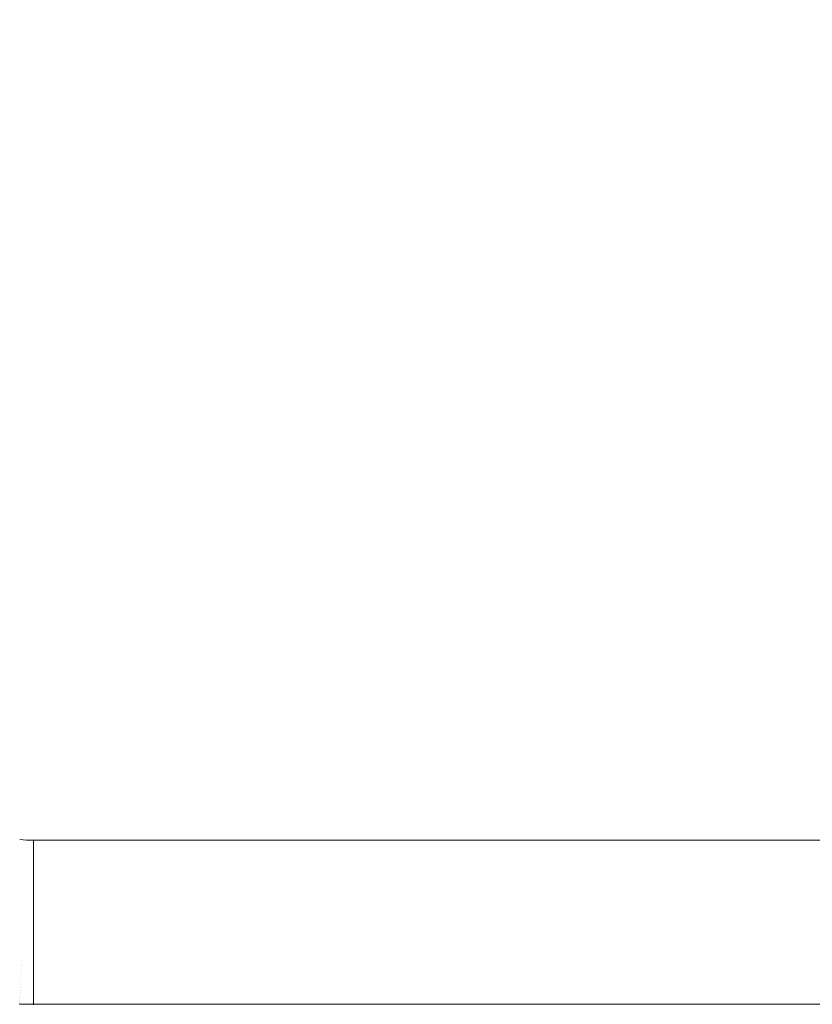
# Model space of a CAD drawing. Header units: centimetres. Extents: x -26 to 27.3, y -25.9 to -24.1.
# Tile 82 of 224: x -7.926 to -7.443, y -25.56 to -24.96. Entities that reach past the tile are written whole.
import ezdxf

# ---------------------------------------------------------------- set-up
doc = ezdxf.new("R2010")
doc.units = ezdxf.units.CM
doc.header["$LTSCALE"] = 2.54
doc.layers.add('Lucido design-1', color=7, linetype='Continuous')

# ---------------------------------------------------------------- blocks, each defined once
blk = doc.blocks.new('Gruppo-7-1')
at = {"color": 7, "linetype": 'Continuous', "lineweight": 9}
blk.add_3dface([(-25.91748, -24.15989, 1182.42273), (-25.91748, -25.75989, 1182.42273), (27.18252, -25.75989, 1182.42273), (27.18252, -24.15989, 1182.42273)], dxfattribs=at)
for points, invisible_edges in [([(-8.01748, -24.15989, 1182.02273), (9.28252, -24.15989, 1182.02273), (9.18252, -25.45989, 1182.02273), (-7.91748, -25.45989, 1182.02273)], 10), ([(-8.01748, -25.35989, 1182.02273), (-8.01748, -24.15989, 1182.02273), (-7.91748, -25.45989, 1182.02273)], 10), ([(-8.01712, -25.36837, 1182.02273), (-8.01739, -25.36413, 1182.02273), (-8.01748, -25.35989, 1182.02273), (-7.91748, -25.45989, 1182.02273)], 12), ([(-8.01604, -25.37679, 1182.02273), (-8.01667, -25.37259, 1182.02273), (-8.01712, -25.36837, 1182.02273), (-7.91748, -25.45989, 1182.02273)], 12), ([(-7.91748, -25.45989, 1182.02273), (-8.01524, -25.38096, 1182.02273), (-8.01604, -25.37679, 1182.02273)], 9), ([(-7.91748, -25.45989, 1182.02273), (-8.0131, -25.38917, 1182.02273), (-8.01426, -25.38509, 1182.02273), (-8.01524, -25.38096, 1182.02273)], 9), ([(-7.91748, -25.45989, 1182.02273), (-8.01027, -25.39717, 1182.02273), (-8.01177, -25.3932, 1182.02273), (-8.0131, -25.38917, 1182.02273)], 9), ([(-8.01027, -25.39717, 1182.02273), (-7.91748, -25.45989, 1182.02273), (-7.92173, -25.4598, 1182.02273), (-7.92596, -25.45953, 1182.02273)], 9), ([(-7.92207, -25.46792, 1182.0224), (-7.92665, -25.46762, 1182.0224), (-7.9263, -25.46344, 1182.02265), (-7.92189, -25.46372, 1182.02265)], 15), ([(-7.92189, -25.46372, 1182.02265), (-7.9263, -25.46344, 1182.02265), (-7.92596, -25.45953, 1182.02273), (-7.92173, -25.4598, 1182.02273)], 11), ([(-7.91748, -25.46413, 1182.02263), (-7.91748, -25.46801, 1182.0224), (-7.92207, -25.46792, 1182.0224), (-7.92189, -25.46372, 1182.02265)], 14), ([(-7.91748, -25.46381, 1182.02265), (-7.92189, -25.46372, 1182.02265), (-7.92173, -25.4598, 1182.02273), (-7.91748, -25.45989, 1182.02273)], 3), ([(-7.92189, -25.46372, 1182.02265), (-7.91748, -25.46381, 1182.02265), (-7.91748, -25.46413, 1182.02263)], 9), ([(-7.91748, -25.46381, 1182.02265), (-7.91748, -25.45989, 1182.02273), (9.18252, -25.45989, 1182.02273), (9.18252, -25.46381, 1182.02265)], 8), ([(9.18252, -25.46381, 1182.02265), (9.18252, -25.46413, 1182.02263), (-7.91748, -25.46413, 1182.02263), (-7.91748, -25.46381, 1182.02265)], 10), ([(-7.92225, -25.4721, 1182.02197), (-7.92701, -25.4718, 1182.02197), (-7.92665, -25.46762, 1182.0224), (-7.92207, -25.46792, 1182.0224)], 15), ([(-7.91748, -25.46837, 1182.02236), (-7.91748, -25.4722, 1182.02197), (-7.92225, -25.4721, 1182.02197), (-7.92207, -25.46792, 1182.0224)], 14), ([(-7.92207, -25.46792, 1182.0224), (-7.91748, -25.46801, 1182.0224), (-7.91748, -25.46837, 1182.02236)], 9), ([(-7.91748, -25.46801, 1182.0224), (-7.91748, -25.46413, 1182.02263), (9.18252, -25.46413, 1182.02263), (9.18252, -25.46801, 1182.0224)], 10), ([(9.18252, -25.46801, 1182.0224), (9.18252, -25.46837, 1182.02236), (-7.91748, -25.46837, 1182.02236), (-7.91748, -25.46801, 1182.0224)], 10), ([(-7.91748, -25.4722, 1182.02197), (-7.91748, -25.46837, 1182.02236), (9.18252, -25.46837, 1182.02236), (9.18252, -25.4722, 1182.02197)], 10), ([(-7.9226, -25.48038, 1182.02058), (-7.92771, -25.48006, 1182.02058), (-7.92736, -25.47594, 1182.02136), (-7.92243, -25.47626, 1182.02136)], 15), ([(-7.92243, -25.47626, 1182.02136), (-7.92736, -25.47594, 1182.02136), (-7.92701, -25.4718, 1182.02197), (-7.92225, -25.4721, 1182.02197)], 15), ([(-7.91748, -25.47259, 1182.02191), (-7.91748, -25.47636, 1182.02136), (-7.92243, -25.47626, 1182.02136), (-7.92225, -25.4721, 1182.02197)], 14), ([(-7.92225, -25.4721, 1182.02197), (-7.91748, -25.4722, 1182.02197), (-7.91748, -25.47259, 1182.02191)], 9), ([(9.18252, -25.4722, 1182.02197), (9.18252, -25.47259, 1182.02191), (-7.91748, -25.47259, 1182.02191), (-7.91748, -25.4722, 1182.02197)], 10), ([(-7.91748, -25.47636, 1182.02136), (-7.91748, -25.47259, 1182.02191), (9.18252, -25.47259, 1182.02191), (9.18252, -25.47636, 1182.02136)], 10), ([(-7.92277, -25.48447, 1182.01963), (-7.92806, -25.48413, 1182.01963), (-7.92771, -25.48006, 1182.02058), (-7.9226, -25.48038, 1182.02058)], 15), ([(-7.91748, -25.48095, 1182.02047), (-7.91748, -25.48458, 1182.01963), (-7.92277, -25.48447, 1182.01963), (-7.9226, -25.48038, 1182.02058)], 14), ([(-7.91748, -25.47679, 1182.02128), (-7.91748, -25.48049, 1182.02058), (-7.9226, -25.48038, 1182.02058), (-7.92243, -25.47626, 1182.02136)], 14), ([(-7.9226, -25.48038, 1182.02058), (-7.91748, -25.48049, 1182.02058), (-7.91748, -25.48095, 1182.02047)], 9), ([(-7.92243, -25.47626, 1182.02136), (-7.91748, -25.47636, 1182.02136), (-7.91748, -25.47679, 1182.02128)], 9), ([(9.18252, -25.47636, 1182.02136), (9.18252, -25.47679, 1182.02128), (-7.91748, -25.47679, 1182.02128), (-7.91748, -25.47636, 1182.02136)], 10), ([(-7.91748, -25.48049, 1182.02058), (-7.91748, -25.47679, 1182.02128), (9.18252, -25.47679, 1182.02128), (9.18252, -25.48049, 1182.02058)], 10), ([(9.18252, -25.48049, 1182.02058), (9.18252, -25.48095, 1182.02047), (-7.91748, -25.48095, 1182.02047), (-7.91748, -25.48049, 1182.02058)], 10), ([(-7.91748, -25.48458, 1182.01963), (-7.91748, -25.48095, 1182.02047), (9.18252, -25.48095, 1182.02047), (9.18252, -25.48458, 1182.01963)], 10), ([(-7.92295, -25.4885, 1182.01851), (-7.9284, -25.48815, 1182.01851), (-7.92806, -25.48413, 1182.01963), (-7.92277, -25.48447, 1182.01963)], 15), ([(-7.91748, -25.48508, 1182.01949), (-7.91748, -25.48862, 1182.01851), (-7.92295, -25.4885, 1182.01851), (-7.92277, -25.48447, 1182.01963)], 14), ([(-7.92277, -25.48447, 1182.01963), (-7.91748, -25.48458, 1182.01963), (-7.91748, -25.48508, 1182.01949)], 9), ([(9.18252, -25.48458, 1182.01963), (9.18252, -25.48508, 1182.01949), (-7.91748, -25.48508, 1182.01949), (-7.91748, -25.48458, 1182.01963)], 10), ([(-7.91748, -25.48862, 1182.01851), (-7.91748, -25.48508, 1182.01949), (9.18252, -25.48508, 1182.01949), (9.18252, -25.48862, 1182.01851)], 10), ([(-7.92328, -25.49641, 1182.01577), (-7.92907, -25.49604, 1182.01577), (-7.92874, -25.49213, 1182.01722), (-7.92311, -25.49249, 1182.01722)], 15), ([(-7.92311, -25.49249, 1182.01722), (-7.92874, -25.49213, 1182.01722), (-7.9284, -25.48815, 1182.01851), (-7.92295, -25.4885, 1182.01851)], 15), ([(-7.91748, -25.4932, 1182.017), (-7.91748, -25.49653, 1182.01577), (-7.92328, -25.49641, 1182.01577), (-7.92311, -25.49249, 1182.01722)], 14), ([(-7.91748, -25.48917, 1182.01833), (-7.91748, -25.4926, 1182.01722), (-7.92311, -25.49249, 1182.01722), (-7.92295, -25.4885, 1182.01851)], 14), ([(-7.92311, -25.49249, 1182.01722), (-7.91748, -25.4926, 1182.01722), (-7.91748, -25.4932, 1182.017)], 9), ([(-7.92295, -25.4885, 1182.01851), (-7.91748, -25.48862, 1182.01851), (-7.91748, -25.48917, 1182.01833)], 9), ([(9.18252, -25.48862, 1182.01851), (9.18252, -25.48917, 1182.01833), (-7.91748, -25.48917, 1182.01833), (-7.91748, -25.48862, 1182.01851)], 10), ([(-7.91748, -25.4926, 1182.01722), (-7.91748, -25.48917, 1182.01833), (9.18252, -25.48917, 1182.01833), (9.18252, -25.4926, 1182.01722)], 10), ([(9.18252, -25.4926, 1182.01722), (9.18252, -25.4932, 1182.017), (-7.91748, -25.4932, 1182.017), (-7.91748, -25.4926, 1182.01722)], 10), ([(-7.91748, -25.49653, 1182.01577), (-7.91748, -25.4932, 1182.017), (9.18252, -25.4932, 1182.017), (9.18252, -25.49653, 1182.01577)], 10), ([(-7.92361, -25.50404, 1182.01239), (-7.92972, -25.50365, 1182.01239), (-7.9294, -25.49988, 1182.01416), (-7.92345, -25.50026, 1182.01416)], 15), ([(-7.92345, -25.50026, 1182.01416), (-7.9294, -25.49988, 1182.01416), (-7.92907, -25.49604, 1182.01577), (-7.92328, -25.49641, 1182.01577)], 15), ([(-7.91748, -25.49717, 1182.0155), (-7.91748, -25.50039, 1182.01416), (-7.92345, -25.50026, 1182.01416), (-7.92328, -25.49641, 1182.01577)], 14), ([(-7.92328, -25.49641, 1182.01577), (-7.91748, -25.49653, 1182.01577), (-7.91748, -25.49717, 1182.0155)], 9), ([(9.18252, -25.49653, 1182.01577), (9.18252, -25.49717, 1182.0155), (-7.91748, -25.49717, 1182.0155), (-7.91748, -25.49653, 1182.01577)], 10), ([(-7.91748, -25.50039, 1182.01416), (-7.91748, -25.49717, 1182.0155), (9.18252, -25.49717, 1182.0155), (9.18252, -25.50039, 1182.01416)], 10), ([(-7.92376, -25.50774, 1182.01046), (-7.93003, -25.50734, 1182.01046), (-7.92972, -25.50365, 1182.01239), (-7.92361, -25.50404, 1182.01239)], 15), ([(-7.91748, -25.5049, 1182.01201), (-7.91748, -25.50787, 1182.01046), (-7.92376, -25.50774, 1182.01046), (-7.92361, -25.50404, 1182.01239)], 14), ([(-7.91748, -25.50107, 1182.01384), (-7.91748, -25.50417, 1182.01239), (-7.92361, -25.50404, 1182.01239), (-7.92345, -25.50026, 1182.01416)], 14), ([(-7.92361, -25.50404, 1182.01239), (-7.91748, -25.50417, 1182.01239), (-7.91748, -25.5049, 1182.01201)], 9), ([(-7.92345, -25.50026, 1182.01416), (-7.91748, -25.50039, 1182.01416), (-7.91748, -25.50107, 1182.01384)], 9), ([(9.18252, -25.50039, 1182.01416), (9.18252, -25.50107, 1182.01384), (-7.91748, -25.50107, 1182.01384), (-7.91748, -25.50039, 1182.01416)], 10), ([(-7.91748, -25.50417, 1182.01239), (-7.91748, -25.50107, 1182.01384), (9.18252, -25.50107, 1182.01384), (9.18252, -25.50417, 1182.01239)], 10), ([(9.18252, -25.50417, 1182.01239), (9.18252, -25.5049, 1182.01201), (-7.91748, -25.5049, 1182.01201), (-7.91748, -25.50417, 1182.01239)], 10), ([(-7.91748, -25.50787, 1182.01046), (-7.91748, -25.5049, 1182.01201), (9.18252, -25.5049, 1182.01201), (9.18252, -25.50787, 1182.01046)], 10), ([(-7.92407, -25.51487, 1182.00616), (-7.93064, -25.51445, 1182.00616), (-7.93034, -25.51094, 1182.00839), (-7.92392, -25.51135, 1182.00839)], 15), ([(-7.92392, -25.51135, 1182.00839), (-7.93034, -25.51094, 1182.00839), (-7.93003, -25.50734, 1182.01046), (-7.92376, -25.50774, 1182.01046)], 15), ([(-7.91748, -25.51231, 1182.00787), (-7.91748, -25.51501, 1182.00616), (-7.92407, -25.51487, 1182.00616), (-7.92392, -25.51135, 1182.00839)], 14), ([(-7.91748, -25.50865, 1182.01002), (-7.91748, -25.51149, 1182.00839), (-7.92392, -25.51135, 1182.00839), (-7.92376, -25.50774, 1182.01046)], 14), ([(-7.92392, -25.51135, 1182.00839), (-7.91748, -25.51149, 1182.00839), (-7.91748, -25.51231, 1182.00787)], 9), ([(-7.92376, -25.50774, 1182.01046), (-7.91748, -25.50787, 1182.01046), (-7.91748, -25.50865, 1182.01002)], 9), ([(9.18252, -25.50787, 1182.01046), (9.18252, -25.50865, 1182.01002), (-7.91748, -25.50865, 1182.01002), (-7.91748, -25.50787, 1182.01046)], 10), ([(-7.91748, -25.51149, 1182.00839), (-7.91748, -25.50865, 1182.01002), (9.18252, -25.50865, 1182.01002), (9.18252, -25.51149, 1182.00839)], 10), ([(9.18252, -25.51149, 1182.00839), (9.18252, -25.51231, 1182.00787), (-7.91748, -25.51231, 1182.00787), (-7.91748, -25.51149, 1182.00839)], 10), ([(-7.92435, -25.52161, 1182.00129), (-7.93121, -25.52117, 1182.00129), (-7.93093, -25.51786, 1182.0038), (-7.92421, -25.51829, 1182.0038)], 15), ([(-7.92421, -25.51829, 1182.0038), (-7.93093, -25.51786, 1182.0038), (-7.93064, -25.51445, 1182.00616), (-7.92407, -25.51487, 1182.00616)], 15), ([(-7.91748, -25.51588, 1182.00556), (-7.91748, -25.51844, 1182.0038), (-7.92421, -25.51829, 1182.0038), (-7.92407, -25.51487, 1182.00616)], 14), ([(-7.92407, -25.51487, 1182.00616), (-7.91748, -25.51501, 1182.00616), (-7.91748, -25.51588, 1182.00556)], 9), ([(-7.91748, -25.51501, 1182.00616), (-7.91748, -25.51231, 1182.00787), (9.18252, -25.51231, 1182.00787), (9.18252, -25.51501, 1182.00616)], 10), ([(9.18252, -25.51501, 1182.00616), (9.18252, -25.51588, 1182.00556), (-7.91748, -25.51588, 1182.00556), (-7.91748, -25.51501, 1182.00616)], 10), ([(-7.91748, -25.51844, 1182.0038), (-7.91748, -25.51588, 1182.00556), (9.18252, -25.51588, 1182.00556), (9.18252, -25.51844, 1182.0038)], 10), ([(-7.92449, -25.52482, 1181.99865), (-7.93148, -25.52437, 1181.99865), (-7.93121, -25.52117, 1182.00129), (-7.92435, -25.52161, 1182.00129)], 15), ([(-7.91748, -25.5227, 1182.00052), (-7.91748, -25.52497, 1181.99865), (-7.92449, -25.52482, 1181.99865), (-7.92435, -25.52161, 1182.00129)], 14), ([(-7.91748, -25.51934, 1182.00311), (-7.91748, -25.52176, 1182.00129), (-7.92435, -25.52161, 1182.00129), (-7.92421, -25.51829, 1182.0038)], 14), ([(-7.92435, -25.52161, 1182.00129), (-7.91748, -25.52176, 1182.00129), (-7.91748, -25.5227, 1182.00052)], 9), ([(-7.92421, -25.51829, 1182.0038), (-7.91748, -25.51844, 1182.0038), (-7.91748, -25.51934, 1182.00311)], 9), ([(9.18252, -25.51844, 1182.0038), (9.18252, -25.51934, 1182.00311), (-7.91748, -25.51934, 1182.00311), (-7.91748, -25.51844, 1182.0038)], 10), ([(-7.91748, -25.52176, 1182.00129), (-7.91748, -25.51934, 1182.00311), (9.18252, -25.51934, 1182.00311), (9.18252, -25.52176, 1182.00129)], 10), ([(9.18252, -25.52176, 1182.00129), (9.18252, -25.5227, 1182.00052), (-7.91748, -25.5227, 1182.00052), (-7.91748, -25.52176, 1182.00129)], 10), ([(-7.91748, -25.52497, 1181.99865), (-7.91748, -25.5227, 1182.00052), (9.18252, -25.5227, 1182.00052), (9.18252, -25.52497, 1181.99865)], 10), ([(-7.92485, -25.53331, 1181.99045), (-7.9322, -25.53284, 1181.99045), (-7.93196, -25.52998, 1181.99344), (-7.92473, -25.53044, 1181.99344)], 15), ([(-7.92473, -25.53044, 1181.99344), (-7.93196, -25.52998, 1181.99344), (-7.93174, -25.52746, 1181.99589), (-7.92462, -25.52791, 1181.99589)], 15), ([(-7.92462, -25.52791, 1181.99589), (-7.93174, -25.52746, 1181.99589), (-7.93148, -25.52437, 1181.99865), (-7.92449, -25.52482, 1181.99865)], 15), ([(-7.91748, -25.52907, 1181.99491), (-7.91748, -25.5306, 1181.99344), (-7.92473, -25.53044, 1181.99344), (-7.92462, -25.52791, 1181.99589)], 14), ([(-7.91748, -25.52594, 1181.99778), (-7.91748, -25.52806, 1181.99589), (-7.92462, -25.52791, 1181.99589), (-7.92449, -25.52482, 1181.99865)], 14), ([(-7.92462, -25.52791, 1181.99589), (-7.91748, -25.52806, 1181.99589), (-7.91748, -25.52907, 1181.99491)], 9), ([(-7.92449, -25.52482, 1181.99865), (-7.91748, -25.52497, 1181.99865), (-7.91748, -25.52594, 1181.99778)], 9), ([(9.18252, -25.52497, 1181.99865), (9.18252, -25.52594, 1181.99778), (-7.91748, -25.52594, 1181.99778), (-7.91748, -25.52497, 1181.99865)], 10), ([(-7.91748, -25.52806, 1181.99589), (-7.91748, -25.52594, 1181.99778), (9.18252, -25.52594, 1181.99778), (9.18252, -25.52806, 1181.99589)], 10), ([(9.18252, -25.52806, 1181.99589), (9.18252, -25.52907, 1181.99491), (-7.91748, -25.52907, 1181.99491), (-7.91748, -25.52806, 1181.99589)], 10), ([(-7.91748, -25.5306, 1181.99344), (-7.91748, -25.52907, 1181.99491), (9.18252, -25.52907, 1181.99491), (9.18252, -25.5306, 1181.99344)], 10), ([(-7.92508, -25.53865, 1181.98413), (-7.93266, -25.53817, 1181.98413), (-7.93244, -25.53557, 1181.98734), (-7.92497, -25.53605, 1181.98734)], 15), ([(-7.92497, -25.53605, 1181.98734), (-7.93244, -25.53557, 1181.98734), (-7.9322, -25.53284, 1181.99045), (-7.92485, -25.53331, 1181.99045)], 15), ([(-7.92497, -25.53605, 1181.98734), (-7.92485, -25.53331, 1181.99045), (-7.91748, -25.53347, 1181.99045), (-7.91748, -25.53494, 1181.98878)], 11), ([(-7.91748, -25.53494, 1181.98878), (-7.91748, -25.53621, 1181.98734), (-7.92497, -25.53605, 1181.98734)], 10), ([(-7.92485, -25.53331, 1181.99045), (-7.92473, -25.53044, 1181.99344), (-7.91748, -25.5306, 1181.99344), (-7.91748, -25.53207, 1181.99191)], 11), ([(-7.91748, -25.53207, 1181.99191), (-7.91748, -25.53347, 1181.99045), (-7.92485, -25.53331, 1181.99045)], 10), ([(9.18252, -25.5306, 1181.99344), (9.18252, -25.53207, 1181.99191), (-7.91748, -25.53207, 1181.99191), (-7.91748, -25.5306, 1181.99344)], 10), ([(-7.91748, -25.53347, 1181.99045), (-7.91748, -25.53207, 1181.99191), (9.18252, -25.53207, 1181.99191), (9.18252, -25.53347, 1181.99045)], 10), ([(9.18252, -25.53347, 1181.99045), (9.18252, -25.53494, 1181.98878), (-7.91748, -25.53494, 1181.98878), (-7.91748, -25.53347, 1181.99045)], 10), ([(-7.91748, -25.53621, 1181.98734), (-7.91748, -25.53494, 1181.98878), (9.18252, -25.53494, 1181.98878), (9.18252, -25.53621, 1181.98734)], 10), ([(-7.92528, -25.54345, 1181.9774), (-7.93306, -25.54295, 1181.9774), (-7.93287, -25.54063, 1181.98082), (-7.92518, -25.54112, 1181.98082)], 15), ([(-7.92518, -25.54112, 1181.98082), (-7.93287, -25.54063, 1181.98082), (-7.93266, -25.53817, 1181.98413), (-7.92508, -25.53865, 1181.98413)], 15), ([(-7.92528, -25.54345, 1181.9774), (-7.92518, -25.54112, 1181.98082), (-7.91748, -25.54129, 1181.98082), (-7.91748, -25.54272, 1181.97871)], 11), ([(-7.92518, -25.54112, 1181.98082), (-7.92508, -25.53865, 1181.98413), (-7.91748, -25.53882, 1181.98413), (-7.91748, -25.54027, 1181.98218)], 11), ([(-7.91748, -25.54027, 1181.98218), (-7.91748, -25.54129, 1181.98082), (-7.92518, -25.54112, 1181.98082)], 10), ([(-7.92508, -25.53865, 1181.98413), (-7.92497, -25.53605, 1181.98734), (-7.91748, -25.53621, 1181.98734), (-7.91748, -25.53768, 1181.98554)], 11), ([(-7.91748, -25.53768, 1181.98554), (-7.91748, -25.53882, 1181.98413), (-7.92508, -25.53865, 1181.98413)], 10), ([(9.18252, -25.53621, 1181.98734), (9.18252, -25.53768, 1181.98554), (-7.91748, -25.53768, 1181.98554), (-7.91748, -25.53621, 1181.98734)], 10), ([(-7.91748, -25.53882, 1181.98413), (-7.91748, -25.53768, 1181.98554), (9.18252, -25.53768, 1181.98554), (9.18252, -25.53882, 1181.98413)], 10), ([(9.18252, -25.53882, 1181.98413), (9.18252, -25.54027, 1181.98218), (-7.91748, -25.54027, 1181.98218), (-7.91748, -25.53882, 1181.98413)], 10), ([(-7.91748, -25.54129, 1181.98082), (-7.91748, -25.54027, 1181.98218), (9.18252, -25.54027, 1181.98218), (9.18252, -25.54129, 1181.98082)], 10), ([(9.18252, -25.54129, 1181.98082), (9.18252, -25.54272, 1181.97871), (-7.91748, -25.54272, 1181.97871), (-7.91748, -25.54129, 1181.98082)], 10), ([(-7.92554, -25.54955, 1181.96665), (-7.93358, -25.54904, 1181.96665), (-7.93342, -25.54716, 1181.97032), (-7.92546, -25.54767, 1181.97032)], 15), ([(-7.92546, -25.54767, 1181.97032), (-7.93342, -25.54716, 1181.97032), (-7.93325, -25.54513, 1181.9739), (-7.92537, -25.54563, 1181.9739)], 15), ([(-7.92537, -25.54563, 1181.9739), (-7.93325, -25.54513, 1181.9739), (-7.93306, -25.54295, 1181.9774), (-7.92528, -25.54345, 1181.9774)], 15), ([(-7.92554, -25.54955, 1181.96665), (-7.92546, -25.54767, 1181.97032), (-7.91748, -25.54784, 1181.97032), (-7.91748, -25.54916, 1181.96774)], 11), ([(-7.92546, -25.54767, 1181.97032), (-7.92537, -25.54563, 1181.9739), (-7.91748, -25.5458, 1181.9739), (-7.91748, -25.54717, 1181.97149)], 11), ([(-7.91748, -25.54717, 1181.97149), (-7.91748, -25.54784, 1181.97032), (-7.92546, -25.54767, 1181.97032)], 10), ([(-7.92537, -25.54563, 1181.9739), (-7.92528, -25.54345, 1181.9774), (-7.91748, -25.54362, 1181.9774), (-7.91748, -25.54502, 1181.97515)], 11), ([(-7.91748, -25.54502, 1181.97515), (-7.91748, -25.5458, 1181.9739), (-7.92537, -25.54563, 1181.9739)], 10), ([(-7.91748, -25.54272, 1181.97871), (-7.91748, -25.54362, 1181.9774), (-7.92528, -25.54345, 1181.9774)], 10), ([(-7.91748, -25.54362, 1181.9774), (-7.91748, -25.54272, 1181.97871), (9.18252, -25.54272, 1181.97871), (9.18252, -25.54362, 1181.9774)], 10), ([(9.18252, -25.54362, 1181.9774), (9.18252, -25.54502, 1181.97515), (-7.91748, -25.54502, 1181.97515), (-7.91748, -25.54362, 1181.9774)], 10), ([(-7.91748, -25.5458, 1181.9739), (-7.91748, -25.54502, 1181.97515), (9.18252, -25.54502, 1181.97515), (9.18252, -25.5458, 1181.9739)], 10), ([(9.18252, -25.5458, 1181.9739), (9.18252, -25.54717, 1181.97149), (-7.91748, -25.54717, 1181.97149), (-7.91748, -25.5458, 1181.9739)], 10), ([(-7.91748, -25.54784, 1181.97032), (-7.91748, -25.54717, 1181.97149), (9.18252, -25.54717, 1181.97149), (9.18252, -25.54784, 1181.97032)], 10), ([(9.18252, -25.54784, 1181.97032), (9.18252, -25.54916, 1181.96774), (-7.91748, -25.54916, 1181.96774), (-7.91748, -25.54784, 1181.97032)], 10), ([(-7.92579, -25.55553, 1181.95136), (-7.93409, -25.555, 1181.95136), (-7.93398, -25.55375, 1181.95526), (-7.92574, -25.55427, 1181.95526)], 15), ([(-7.92574, -25.55427, 1181.95526), (-7.93398, -25.55375, 1181.95526), (-7.93386, -25.55233, 1181.95912), (-7.92568, -25.55286, 1181.95912)], 15), ([(-7.92568, -25.55286, 1181.95912), (-7.93386, -25.55233, 1181.95912), (-7.93373, -25.55076, 1181.96292), (-7.92561, -25.55128, 1181.96292)], 15), ([(-7.92561, -25.55128, 1181.96292), (-7.93373, -25.55076, 1181.96292), (-7.93358, -25.54904, 1181.96665), (-7.92554, -25.54955, 1181.96665)], 15), ([(-7.92574, -25.55427, 1181.95526), (-7.92568, -25.55286, 1181.95912), (-7.91748, -25.55303, 1181.95912), (-7.91748, -25.55416, 1181.95604)], 11), ([(-7.92568, -25.55286, 1181.95912), (-7.92561, -25.55128, 1181.96292), (-7.91748, -25.55145, 1181.96292), (-7.91748, -25.55266, 1181.96001)], 11), ([(-7.91748, -25.55266, 1181.96001), (-7.91748, -25.55303, 1181.95912), (-7.92568, -25.55286, 1181.95912)], 10), ([(-7.92561, -25.55128, 1181.96292), (-7.92554, -25.54955, 1181.96665), (-7.91748, -25.54972, 1181.96665), (-7.91748, -25.551, 1181.96391)], 11), ([(-7.91748, -25.551, 1181.96391), (-7.91748, -25.55145, 1181.96292), (-7.92561, -25.55128, 1181.96292)], 10), ([(-7.91748, -25.54916, 1181.96774), (-7.91748, -25.54972, 1181.96665), (-7.92554, -25.54955, 1181.96665)], 10), ([(-7.91748, -25.54972, 1181.96665), (-7.91748, -25.54916, 1181.96774), (9.18252, -25.54916, 1181.96774), (9.18252, -25.54972, 1181.96665)], 10), ([(9.18252, -25.54972, 1181.96665), (9.18252, -25.551, 1181.96391), (-7.91748, -25.551, 1181.96391), (-7.91748, -25.54972, 1181.96665)], 10), ([(-7.91748, -25.55145, 1181.96292), (-7.91748, -25.551, 1181.96391), (9.18252, -25.551, 1181.96391), (9.18252, -25.55145, 1181.96292)], 10), ([(9.18252, -25.55145, 1181.96292), (9.18252, -25.55266, 1181.96001), (-7.91748, -25.55266, 1181.96001), (-7.91748, -25.55145, 1181.96292)], 10), ([(-7.91748, -25.55303, 1181.95912), (-7.91748, -25.55266, 1181.96001), (9.18252, -25.55266, 1181.96001), (9.18252, -25.55303, 1181.95912)], 10), ([(9.18252, -25.55303, 1181.95912), (9.18252, -25.55416, 1181.95604), (-7.91748, -25.55416, 1181.95604), (-7.91748, -25.55303, 1181.95912)], 10), ([(-7.92597, -25.55961, 1181.9272), (-7.93443, -25.55907, 1181.9272), (-7.93441, -25.5588, 1181.93128), (-7.92595, -25.55934, 1181.93128)], 15), ([(-7.92595, -25.55934, 1181.93128), (-7.93441, -25.5588, 1181.93128), (-7.93438, -25.55837, 1181.93534), (-7.92594, -25.55891, 1181.93534)], 15), ([(-7.92594, -25.55891, 1181.93534), (-7.93438, -25.55837, 1181.93534), (-7.93432, -25.55777, 1181.93939), (-7.92591, -25.55831, 1181.93939)], 15), ([(-7.92591, -25.55831, 1181.93939), (-7.93432, -25.55777, 1181.93939), (-7.93426, -25.55701, 1181.94341), (-7.92588, -25.55755, 1181.94341)], 15), ([(-7.92588, -25.55755, 1181.94341), (-7.93426, -25.55701, 1181.94341), (-7.93418, -25.55609, 1181.9474), (-7.92584, -25.55662, 1181.9474)], 15), ([(-7.92584, -25.55662, 1181.9474), (-7.93418, -25.55609, 1181.9474), (-7.93409, -25.555, 1181.95136), (-7.92579, -25.55553, 1181.95136)], 15), ([(-7.92623, -25.56019, 1181.71278), (-7.92621, -25.55988, 1181.71677), (-7.91748, -25.56007, 1181.71677), (-7.91748, -25.56029, 1181.71401)], 11), ([(-7.91748, -25.55991, 1181.72076), (-7.92621, -25.55972, 1181.72076), (-7.92621, -25.5597, 1181.72273), (-7.91748, -25.55989, 1181.72273)], 3), ([(-7.92621, -25.55988, 1181.71677), (-7.92621, -25.55972, 1181.72076), (-7.91748, -25.55991, 1181.72076), (-7.91748, -25.56, 1181.71837)], 11), ([(-7.91748, -25.56, 1181.71837), (-7.91748, -25.56007, 1181.71677), (-7.92621, -25.55988, 1181.71677)], 10), ([(-7.92597, -25.55971, 1181.92273), (-7.91748, -25.55989, 1181.92273), (-7.91748, -25.55989, 1181.72273), (-7.9262, -25.5597, 1181.72273)], 8), ([(-7.91748, -25.55953, 1181.93121), (-7.91748, -25.55979, 1181.9272), (-7.92597, -25.55961, 1181.9272), (-7.92595, -25.55934, 1181.93128)], 14), ([(-7.92597, -25.55961, 1181.9272), (-7.91748, -25.55979, 1181.9272), (-7.91748, -25.55979, 1181.92697)], 9), ([(-7.91748, -25.55979, 1181.92697), (-7.91748, -25.55989, 1181.92327), (-7.92597, -25.55971, 1181.92327), (-7.92597, -25.55961, 1181.9272)], 14), ([(-7.91748, -25.55989, 1181.92273), (-7.92597, -25.55971, 1181.92273), (-7.92597, -25.55971, 1181.92327), (-7.91748, -25.55989, 1181.92327)], 6), ([(-7.91748, -25.55952, 1181.93128), (-7.92595, -25.55934, 1181.93128), (-7.92594, -25.55891, 1181.93534), (-7.91748, -25.55909, 1181.93534)], 7), ([(-7.92595, -25.55934, 1181.93128), (-7.91748, -25.55952, 1181.93128), (-7.91748, -25.55953, 1181.93121)], 9), ([(-7.92594, -25.55891, 1181.93534), (-7.92591, -25.55831, 1181.93939), (-7.91748, -25.55849, 1181.93939), (-7.91748, -25.55908, 1181.93543)], 11), ([(-7.91748, -25.55908, 1181.93543), (-7.91748, -25.55909, 1181.93534), (-7.92594, -25.55891, 1181.93534)], 10), ([(-7.92591, -25.55831, 1181.93939), (-7.92588, -25.55755, 1181.94341), (-7.91748, -25.55773, 1181.94341), (-7.91748, -25.55844, 1181.93963)], 11), ([(-7.91748, -25.55844, 1181.93963), (-7.91748, -25.55849, 1181.93939), (-7.92591, -25.55831, 1181.93939)], 10), ([(-7.92588, -25.55755, 1181.94341), (-7.92584, -25.55662, 1181.9474), (-7.91748, -25.5568, 1181.9474), (-7.91748, -25.55764, 1181.94379)], 11), ([(-7.91748, -25.55764, 1181.94379), (-7.91748, -25.55773, 1181.94341), (-7.92588, -25.55755, 1181.94341)], 10), ([(-7.92584, -25.55662, 1181.9474), (-7.92579, -25.55553, 1181.95136), (-7.91748, -25.5557, 1181.95136), (-7.91748, -25.55665, 1181.94792)], 11), ([(-7.91748, -25.55665, 1181.94792), (-7.91748, -25.5568, 1181.9474), (-7.92584, -25.55662, 1181.9474)], 10), ([(-7.92579, -25.55553, 1181.95136), (-7.92574, -25.55427, 1181.95526), (-7.91748, -25.55445, 1181.95526), (-7.91748, -25.55549, 1181.95201)], 11), ([(-7.91748, -25.55549, 1181.95201), (-7.91748, -25.5557, 1181.95136), (-7.92579, -25.55553, 1181.95136)], 10), ([(-7.91748, -25.55416, 1181.95604), (-7.91748, -25.55445, 1181.95526), (-7.92574, -25.55427, 1181.95526)], 10), ([(-7.91748, -25.55445, 1181.95526), (-7.91748, -25.55416, 1181.95604), (9.18252, -25.55416, 1181.95604), (9.18252, -25.55445, 1181.95526)], 10), ([(9.18252, -25.55445, 1181.95526), (9.18252, -25.55549, 1181.95201), (-7.91748, -25.55549, 1181.95201), (-7.91748, -25.55445, 1181.95526)], 10), ([(-7.91748, -25.5557, 1181.95136), (-7.91748, -25.55549, 1181.95201), (9.18252, -25.55549, 1181.95201), (9.18252, -25.5557, 1181.95136)], 10), ([(9.18252, -25.5557, 1181.95136), (9.18252, -25.55665, 1181.94792), (-7.91748, -25.55665, 1181.94792), (-7.91748, -25.5557, 1181.95136)], 10), ([(-7.91748, -25.5568, 1181.9474), (-7.91748, -25.55665, 1181.94792), (9.18252, -25.55665, 1181.94792), (9.18252, -25.5568, 1181.9474)], 10), ([(9.18252, -25.5568, 1181.9474), (9.18252, -25.55764, 1181.94379), (-7.91748, -25.55764, 1181.94379), (-7.91748, -25.5568, 1181.9474)], 10), ([(-7.91748, -25.55773, 1181.94341), (-7.91748, -25.55764, 1181.94379), (9.18252, -25.55764, 1181.94379), (9.18252, -25.55773, 1181.94341)], 10), ([(9.18252, -25.55773, 1181.94341), (9.18252, -25.55844, 1181.93963), (-7.91748, -25.55844, 1181.93963), (-7.91748, -25.55773, 1181.94341)], 10), ([(-7.91748, -25.55849, 1181.93939), (-7.91748, -25.55844, 1181.93963), (9.18252, -25.55844, 1181.93963), (9.18252, -25.55849, 1181.93939)], 10), ([(9.18252, -25.55849, 1181.93939), (9.18252, -25.55908, 1181.93543), (-7.91748, -25.55908, 1181.93543), (-7.91748, -25.55849, 1181.93939)], 10), ([(-7.91748, -25.55909, 1181.93534), (-7.91748, -25.55908, 1181.93543), (9.18252, -25.55908, 1181.93543), (9.18252, -25.55909, 1181.93534)], 10), ([(-7.91748, -25.55952, 1181.93128), (-7.91748, -25.55909, 1181.93534), (9.18252, -25.55909, 1181.93534), (9.18252, -25.55952, 1181.93128)], 10), ([(9.18252, -25.55952, 1181.93128), (9.18252, -25.55953, 1181.93121), (-7.91748, -25.55953, 1181.93121), (-7.91748, -25.55952, 1181.93128)], 10), ([(-7.91748, -25.55979, 1181.9272), (-7.91748, -25.55953, 1181.93121), (9.18252, -25.55953, 1181.93121), (9.18252, -25.55979, 1181.9272)], 10), ([(-7.91748, -25.55989, 1181.92327), (-7.91748, -25.55979, 1181.92697), (9.18252, -25.55979, 1181.92697), (9.18252, -25.55989, 1181.92327)], 10), ([(9.18252, -25.55979, 1181.9272), (9.18252, -25.55979, 1181.92697), (-7.91748, -25.55979, 1181.92697), (-7.91748, -25.55979, 1181.9272)], 10), ([(9.18252, -25.55989, 1181.92327), (9.18252, -25.55989, 1181.92273), (-7.91748, -25.55989, 1181.92273), (-7.91748, -25.55989, 1181.92327)], 8)]:
    blk.add_3dface(points, dxfattribs=dict(at, invisible_edges=invisible_edges))

msp = doc.modelspace()

# ---------------------------------------------------------------- block references
at = {"layer": 'Lucido design-1', "color": 7}
msp.add_blockref('Gruppo-7-1', (0, 0), dxfattribs=at)

doc.saveas('drawing.dxf')
